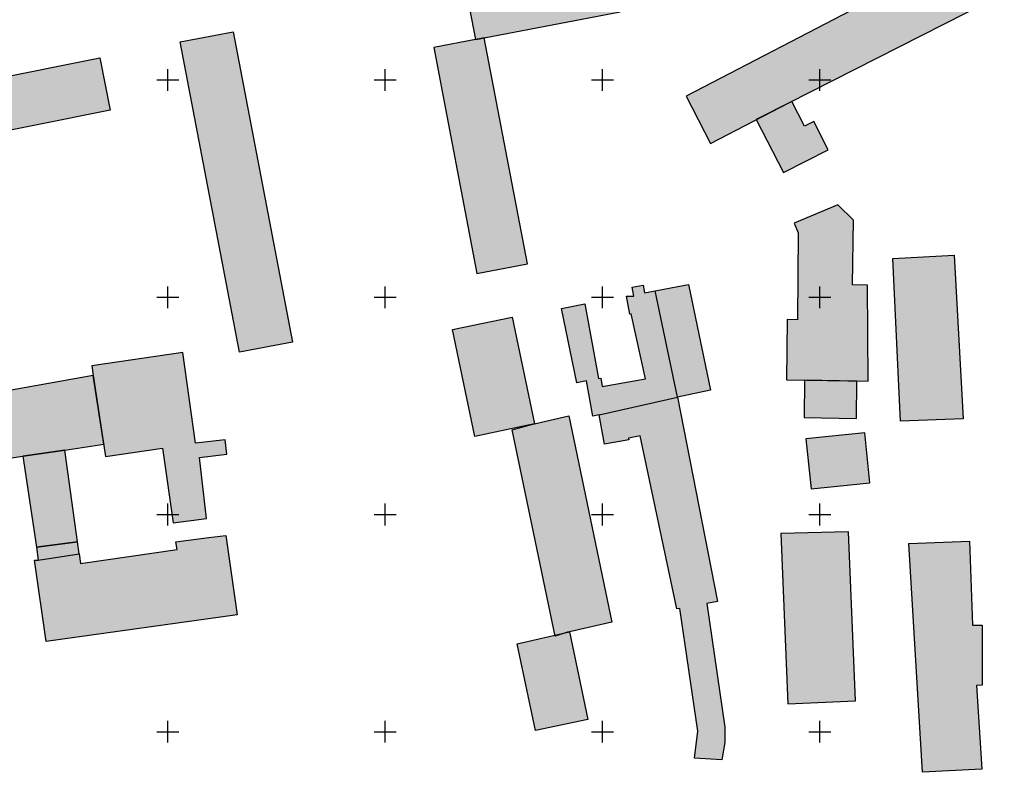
# Model space of a CAD drawing. Header units: millimetres. Extents: x 4385 to 11928, y 17253 to 36963.
# Tile 9 of 256: x 5816 to 6042, y 18241 to 18414. Entities that reach past the tile are written whole.
import ezdxf

# ---------------------------------------------------------------- set-up
doc = ezdxf.new("R2010")
doc.units = ezdxf.units.MM
doc.layers.add('Геоподоснова_34179-21 от 9.08.21$0$Координатные кресты', color=7, linetype='Continuous', lineweight=25)
doc.layers.add('ГП_здан_сущ', color=7, linetype='Continuous')
doc.layers.add('ГП_здан_сущ_штриховка', color=253, linetype='Continuous', lineweight=0, true_color=0x828282)

# ---------------------------------------------------------------- blocks, each defined once
blk = doc.blocks.new('Геоподоснова_34179-21 от 9.08.21$0$KREST_11')
at = {"layer": 'Геоподоснова_34179-21 от 9.08.21$0$Координатные кресты', "color": 7, "linetype": 'Continuous', "lineweight": 25}
for p, q in [((0, -2.5), (0, 2.5)), ((-2.5, 0), (2.5, 0))]:
    blk.add_line(p, q, dxfattribs=at)
blk = doc.blocks.new('Геоподоснова_34179-21 от 9.08.21$0$KREST_12')
at = {"layer": 'Геоподоснова_34179-21 от 9.08.21$0$Координатные кресты', "color": 7, "linetype": 'Continuous', "lineweight": 25}
for p, q in [((0, -2.5), (0, 2.5)), ((-2.5, 0), (2.5, 0))]:
    blk.add_line(p, q, dxfattribs=at)
blk = doc.blocks.new('Геоподоснова_34179-21 от 9.08.21$0$KREST_13')
at = {"layer": 'Геоподоснова_34179-21 от 9.08.21$0$Координатные кресты', "color": 7, "linetype": 'Continuous', "lineweight": 25}
for p, q in [((0, -2.5), (0, 2.5)), ((-2.5, 0), (2.5, 0))]:
    blk.add_line(p, q, dxfattribs=at)
blk = doc.blocks.new('Геоподоснова_34179-21 от 9.08.21$0$KREST_14')
at = {"layer": 'Геоподоснова_34179-21 от 9.08.21$0$Координатные кресты', "color": 7, "linetype": 'Continuous', "lineweight": 25}
for p, q in [((0, -2.5), (0, 2.5)), ((-2.5, 0), (2.5, 0))]:
    blk.add_line(p, q, dxfattribs=at)
blk = doc.blocks.new('Геоподоснова_34179-21 от 9.08.21$0$KREST_22')
at = {"layer": 'Геоподоснова_34179-21 от 9.08.21$0$Координатные кресты', "color": 7, "linetype": 'Continuous', "lineweight": 25}
for p, q in [((0, -2.5), (0, 2.5)), ((-2.5, 0), (2.5, 0))]:
    blk.add_line(p, q, dxfattribs=at)
blk = doc.blocks.new('Геоподоснова_34179-21 от 9.08.21$0$KREST_23')
at = {"layer": 'Геоподоснова_34179-21 от 9.08.21$0$Координатные кресты', "color": 7, "linetype": 'Continuous', "lineweight": 25}
for p, q in [((0, -2.5), (0, 2.5)), ((-2.5, 0), (2.5, 0))]:
    blk.add_line(p, q, dxfattribs=at)
blk = doc.blocks.new('Геоподоснова_34179-21 от 9.08.21$0$KREST_24')
at = {"layer": 'Геоподоснова_34179-21 от 9.08.21$0$Координатные кресты', "color": 7, "linetype": 'Continuous', "lineweight": 25}
for p, q in [((0, -2.5), (0, 2.5)), ((-2.5, 0), (2.5, 0))]:
    blk.add_line(p, q, dxfattribs=at)
blk = doc.blocks.new('Геоподоснова_34179-21 от 9.08.21$0$KREST_25')
at = {"layer": 'Геоподоснова_34179-21 от 9.08.21$0$Координатные кресты', "color": 7, "linetype": 'Continuous', "lineweight": 25}
for p, q in [((0, -2.5), (0, 2.5)), ((-2.5, 0), (2.5, 0))]:
    blk.add_line(p, q, dxfattribs=at)
blk = doc.blocks.new('Геоподоснова_34179-21 от 9.08.21$0$KREST_33')
at = {"layer": 'Геоподоснова_34179-21 от 9.08.21$0$Координатные кресты', "color": 7, "linetype": 'Continuous', "lineweight": 25}
for p, q in [((0, -2.5), (0, 2.5)), ((-2.5, 0), (2.5, 0))]:
    blk.add_line(p, q, dxfattribs=at)
blk = doc.blocks.new('Геоподоснова_34179-21 от 9.08.21$0$KREST_34')
at = {"layer": 'Геоподоснова_34179-21 от 9.08.21$0$Координатные кресты', "color": 7, "linetype": 'Continuous', "lineweight": 25}
for p, q in [((0, -2.5), (0, 2.5)), ((-2.5, 0), (2.5, 0))]:
    blk.add_line(p, q, dxfattribs=at)
blk = doc.blocks.new('Геоподоснова_34179-21 от 9.08.21$0$KREST_35')
at = {"layer": 'Геоподоснова_34179-21 от 9.08.21$0$Координатные кресты', "color": 7, "linetype": 'Continuous', "lineweight": 25}
for p, q in [((0, -2.5), (0, 2.5)), ((-2.5, 0), (2.5, 0))]:
    blk.add_line(p, q, dxfattribs=at)
blk = doc.blocks.new('Геоподоснова_34179-21 от 9.08.21$0$KREST_36')
at = {"layer": 'Геоподоснова_34179-21 от 9.08.21$0$Координатные кресты', "color": 7, "linetype": 'Continuous', "lineweight": 25}
for p, q in [((0, -2.5), (0, 2.5)), ((-2.5, 0), (2.5, 0))]:
    blk.add_line(p, q, dxfattribs=at)
blk = doc.blocks.new('Геоподоснова_34179-21 от 9.08.21$0$KREST_44')
at = {"layer": 'Геоподоснова_34179-21 от 9.08.21$0$Координатные кресты', "color": 7, "linetype": 'Continuous', "lineweight": 25}
for p, q in [((0, -2.5), (0, 2.5)), ((-2.5, 0), (2.5, 0))]:
    blk.add_line(p, q, dxfattribs=at)
blk = doc.blocks.new('Геоподоснова_34179-21 от 9.08.21$0$KREST_45')
at = {"layer": 'Геоподоснова_34179-21 от 9.08.21$0$Координатные кресты', "color": 7, "linetype": 'Continuous', "lineweight": 25}
for p, q in [((0, -2.5), (0, 2.5)), ((-2.5, 0), (2.5, 0))]:
    blk.add_line(p, q, dxfattribs=at)
blk = doc.blocks.new('Геоподоснова_34179-21 от 9.08.21$0$KREST_46')
at = {"layer": 'Геоподоснова_34179-21 от 9.08.21$0$Координатные кресты', "color": 7, "linetype": 'Continuous', "lineweight": 25}
for p, q in [((0, -2.5), (0, 2.5)), ((-2.5, 0), (2.5, 0))]:
    blk.add_line(p, q, dxfattribs=at)
blk = doc.blocks.new('Геоподоснова_34179-21 от 9.08.21$0$KREST_47')
at = {"layer": 'Геоподоснова_34179-21 от 9.08.21$0$Координатные кресты', "color": 7, "linetype": 'Continuous', "lineweight": 25}
for p, q in [((0, -2.5), (0, 2.5)), ((-2.5, 0), (2.5, 0))]:
    blk.add_line(p, q, dxfattribs=at)
blk = doc.blocks.new('Геоподоснова_34179-21 от 9.08.21')
at = {"layer": 'Геоподоснова_34179-21 от 9.08.21$0$Координатные кресты', "color": 7, "linetype": 'Continuous', "lineweight": 25}
for name, p in [('Геоподоснова_34179-21 от 9.08.21$0$KREST_14', (5850, 18400)), ('Геоподоснова_34179-21 от 9.08.21$0$KREST_25', (5900, 18400)), ('Геоподоснова_34179-21 от 9.08.21$0$KREST_36', (5950, 18400)), ('Геоподоснова_34179-21 от 9.08.21$0$KREST_47', (6000, 18400)), ('Геоподоснова_34179-21 от 9.08.21$0$KREST_13', (5850, 18350)), ('Геоподоснова_34179-21 от 9.08.21$0$KREST_24', (5900, 18350)), ('Геоподоснова_34179-21 от 9.08.21$0$KREST_35', (5950, 18350)), ('Геоподоснова_34179-21 от 9.08.21$0$KREST_46', (6000, 18350)), ('Геоподоснова_34179-21 от 9.08.21$0$KREST_12', (5850, 18300)), ('Геоподоснова_34179-21 от 9.08.21$0$KREST_23', (5900, 18300)), ('Геоподоснова_34179-21 от 9.08.21$0$KREST_34', (5950, 18300)), ('Геоподоснова_34179-21 от 9.08.21$0$KREST_45', (6000, 18300)), ('Геоподоснова_34179-21 от 9.08.21$0$KREST_11', (5850, 18250)), ('Геоподоснова_34179-21 от 9.08.21$0$KREST_22', (5900, 18250)), ('Геоподоснова_34179-21 от 9.08.21$0$KREST_33', (5950, 18250)), ('Геоподоснова_34179-21 от 9.08.21$0$KREST_44', (6000, 18250))]:
    blk.add_blockref(name, p, dxfattribs=at)

msp = doc.modelspace()

# ---------------------------------------------------------------- hatches: boundary and pattern name
at = {"layer": 'ГП_здан_сущ_штриховка', "linetype": 'Continuous'}
h = msp.add_hatch(color=256, dxfattribs=at)
h.paths.add_polyline_path([(5969.264, 18396.291), (5974.842, 18385.376), (5984.876, 18390.612), (5992.87, 18394.71), (6059.05, 18428.41), (6053.17, 18439.9)])
h.paths.add_polyline_path([(5985.384, 18390.885), (5991.646, 18378.67), (6001.949, 18383.939), (5998.603, 18390.466), (5996.436, 18389.356), (5993.521, 18395.044)])
for points in [[(5922.782, 18409.67), (5954.074, 18415.652), (5951.788, 18427.612), (5918.52, 18421.252), (5920.806, 18409.292), (5921.675, 18409.458)], [(5878.681, 18339.631), (5866.489, 18337.377), (5852.81, 18408.758), (5864.997, 18411.102)], [(5921.675, 18409.458), (5920.806, 18409.292), (5911.167, 18407.447), (5921.117, 18355.449), (5932.732, 18357.672), (5922.782, 18409.67)], [(5784.759, 18382.622), (5782.294, 18394.622), (5834.327, 18405.1), (5836.725, 18393.032)], [(6011.156, 18330.651), (6011.002, 18352.809), (6007.536, 18352.851), (6007.715, 18367.721), (6004.154, 18371.299), (5994.102, 18367.049), (5995.04, 18364.831), (5994.875, 18344.834), (5992.458, 18344.854), (5992.344, 18331.016)], [(6016.765, 18358.945), (6030.89, 18359.716), (6032.949, 18322.021), (6018.542, 18321.471)], [(5944.065, 18330.309), (5940.542, 18347.372), (5945.953, 18348.463), (5949.096, 18331.278), (5949.587, 18331.368), (5949.94, 18329.438), (5959.875, 18331.238), (5956.576, 18346.189), (5956.281, 18346.137), (5955.548, 18350.264), (5957.205, 18350.264), (5956.859, 18352.298), (5959.34, 18352.796), (5959.691, 18351.044), (5969.791, 18352.946), (5974.858, 18328.601), (5967.24, 18327.009), (5976.461, 18280.013), (5973.98, 18279.551), (5978.174, 18251.08), (5978.152, 18247.499), (5977.49, 18243.537), (5971.167, 18243.944), (5971.949, 18250.128), (5967.77, 18278.395), (5967.124, 18278.258), (5958.686, 18318.081), (5955.995, 18317.543), (5956.062, 18317.183), (5950.498, 18316.158), (5949.236, 18322.927), (5947.8, 18322.665), (5946.318, 18330.77)], [(5996.475, 18330.936), (5996.416, 18322.359), (6008.459, 18322.096), (6008.518, 18330.702)], [(5997.984, 18305.914), (6011.516, 18307.26), (6010.37, 18318.778), (5996.755, 18317.423)], [(5990.996, 18295.64), (5992.626, 18256.443), (6008.214, 18257.091), (6006.595, 18296.04)], [(6020.461, 18293.332), (6034.459, 18293.889), (6035.157, 18274.553), (6037.38, 18274.553), (6037.38, 18260.711), (6036.078, 18260.678), (6037.252, 18241.387), (6023.606, 18240.677)], [(5942.375, 18273.009), (5946.621, 18252.863), (5934.559, 18250.321), (5930.364, 18270.246)]]:
    msp.add_hatch(color=256, dxfattribs=at).paths.add_polyline_path(points)
h = msp.add_hatch(color=256, dxfattribs=at)
h.paths.add_polyline_path([(5939.113, 18272.035), (5929.232, 18319.478), (5933.644, 18320.693), (5942.237, 18322.694), (5952.118, 18275.25), (5942.375, 18273.009), (5941.937, 18272.918)])
h.paths.add_polyline_path([(5927.813, 18319.478), (5920.626, 18317.981), (5915.502, 18342.574), (5929.214, 18345.427), (5934.338, 18320.834)])
h = msp.add_hatch(color=256, dxfattribs=at)
h.paths.add_polyline_path([(5811.35, 18312.624), (5812.162, 18306.922), (5800.023, 18305.198), (5796.639, 18329.03), (5803.038, 18329.943), (5803.459, 18326.982), (5809.201, 18327.78)])
h.paths.add_polyline_path([(5816.669, 18313.396), (5824.168, 18314.518), (5826.325, 18314.841), (5835.247, 18316.168), (5832.851, 18331.966), (5809.201, 18327.78), (5811.35, 18312.624)])
h.paths.add_polyline_path([(5863.187, 18317.217), (5856.329, 18316.422), (5853.49, 18337.31), (5832.518, 18334.248), (5832.851, 18331.966), (5835.625, 18313.37), (5848.805, 18315.248), (5851.249, 18298.07), (5858.933, 18299.119), (5857.282, 18313.152), (5863.568, 18313.883)])
h.paths.add_polyline_path([(5816.669, 18313.396), (5819.771, 18292.519), (5829.239, 18293.751), (5826.325, 18314.841), (5824.168, 18314.518)])
h.paths.add_polyline_path([(5820.198, 18289.531), (5829.627, 18290.959), (5829.239, 18293.751), (5819.771, 18292.519)], flags=17)
h.paths.add_polyline_path([(5820.198, 18289.531), (5829.627, 18290.959), (5829.945, 18288.736), (5852.138, 18291.912), (5851.874, 18293.736), (5859.443, 18294.687), (5863.35, 18295.175), (5865.976, 18276.921), (5822.036, 18270.779), (5819.313, 18289.465)])

# ---------------------------------------------------------------- linework, layer by layer
at = {"layer": 'ГП_здан_сущ'}
for points in [[(5969.264, 18396.291), (5974.842, 18385.376), (5984.876, 18390.612), (5992.87, 18394.71), (6059.05, 18428.41), (6053.17, 18439.9)], [(5922.782, 18409.67), (5954.074, 18415.652), (5951.788, 18427.612), (5918.52, 18421.252), (5920.806, 18409.292), (5921.675, 18409.458)], [(5878.681, 18339.631), (5866.489, 18337.377), (5852.81, 18408.758), (5864.997, 18411.102)], [(5921.675, 18409.458), (5920.806, 18409.292), (5911.167, 18407.447), (5921.117, 18355.449), (5932.732, 18357.672), (5922.782, 18409.67)], [(5784.759, 18382.622), (5782.294, 18394.622), (5834.327, 18405.1), (5836.725, 18393.032)], [(5985.384, 18390.885), (5991.646, 18378.67), (6001.949, 18383.939), (5998.603, 18390.466), (5996.436, 18389.356), (5993.521, 18395.044)], [(6011.156, 18330.651), (6011.002, 18352.809), (6007.536, 18352.851), (6007.715, 18367.721), (6004.154, 18371.299), (5994.102, 18367.049), (5995.04, 18364.831), (5994.875, 18344.834), (5992.458, 18344.854), (5992.344, 18331.016)], [(6016.765, 18358.945), (6030.89, 18359.716), (6032.949, 18322.021), (6018.542, 18321.471)], [(5944.065, 18330.309), (5940.542, 18347.372), (5945.953, 18348.463), (5949.096, 18331.278), (5949.587, 18331.368), (5949.94, 18329.438), (5959.875, 18331.238), (5956.576, 18346.189), (5956.281, 18346.137), (5955.548, 18350.264), (5957.205, 18350.264), (5956.859, 18352.298), (5959.34, 18352.796), (5959.691, 18351.044), (5969.791, 18352.946), (5974.858, 18328.601), (5967.24, 18327.009), (5976.461, 18280.013), (5973.98, 18279.551), (5978.174, 18251.08), (5978.152, 18247.499), (5977.49, 18243.537), (5971.167, 18243.944), (5971.949, 18250.128), (5967.77, 18278.395), (5967.124, 18278.258), (5958.686, 18318.081), (5955.995, 18317.543), (5956.062, 18317.183), (5950.498, 18316.158), (5949.236, 18322.927), (5947.8, 18322.665), (5946.318, 18330.77)], [(5927.813, 18319.478), (5920.626, 18317.981), (5915.502, 18342.574), (5929.214, 18345.427), (5934.338, 18320.834)], [(5863.187, 18317.217), (5856.329, 18316.422), (5853.49, 18337.31), (5832.518, 18334.248), (5832.851, 18331.966), (5835.625, 18313.37), (5848.805, 18315.248), (5851.249, 18298.07), (5858.933, 18299.119), (5857.282, 18313.152), (5863.568, 18313.883)], [(5816.669, 18313.396), (5824.168, 18314.518), (5826.325, 18314.841), (5835.247, 18316.168), (5832.851, 18331.966), (5809.201, 18327.78), (5811.35, 18312.624)], [(5996.475, 18330.936), (5996.416, 18322.359), (6008.459, 18322.096), (6008.518, 18330.702)], [(5939.113, 18272.035), (5929.232, 18319.478), (5933.644, 18320.693), (5942.237, 18322.694), (5952.118, 18275.25), (5942.375, 18273.009), (5941.937, 18272.918)], [(5997.984, 18305.914), (6011.516, 18307.26), (6010.37, 18318.778), (5996.755, 18317.423)], [(5816.669, 18313.396), (5819.771, 18292.519), (5829.239, 18293.751), (5826.325, 18314.841), (5824.168, 18314.518)], [(5990.996, 18295.64), (5992.626, 18256.443), (6008.214, 18257.091), (6006.595, 18296.04)], [(5820.198, 18289.531), (5829.627, 18290.959), (5829.945, 18288.736), (5852.138, 18291.912), (5851.874, 18293.736), (5859.443, 18294.687), (5863.35, 18295.175), (5865.976, 18276.921), (5822.036, 18270.779), (5819.313, 18289.465)], [(5820.198, 18289.531), (5829.627, 18290.959), (5829.239, 18293.751), (5819.771, 18292.519)], [(6020.461, 18293.332), (6034.459, 18293.889), (6035.157, 18274.553), (6037.38, 18274.553), (6037.38, 18260.711), (6036.078, 18260.678), (6037.252, 18241.387), (6023.606, 18240.677)], [(5942.375, 18273.009), (5946.621, 18252.863), (5934.559, 18250.321), (5930.364, 18270.246)]]:
    msp.add_lwpolyline(points, close=True, dxfattribs=at)
for points in [[(5967.24, 18327.009), (5962.121, 18351.502)], [(5949.236, 18322.927), (5967.24, 18327.009)]]:
    msp.add_lwpolyline(points, dxfattribs=at)

# ---------------------------------------------------------------- block references
msp.add_blockref('Геоподоснова_34179-21 от 9.08.21', (0, 0))

doc.saveas('drawing.dxf')
